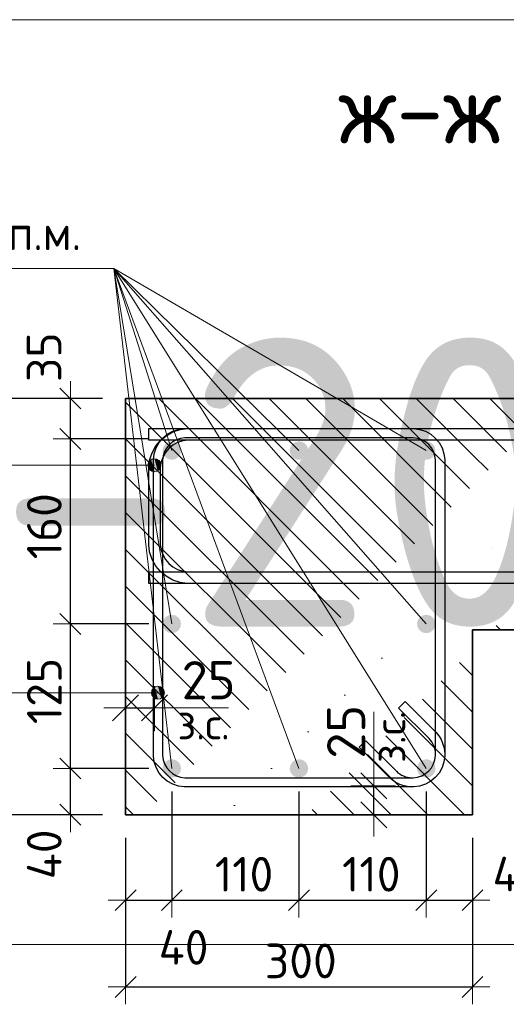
# Model space of a CAD drawing. Header units: metres. Extents: x -38 to 97, y -15 to 21.
# Tile 56 of 89: x 72.08 to 72.501, y 2.02 to 2.872. Entities that reach past the tile are written whole.
import ezdxf

# ---------------------------------------------------------------- set-up
doc = ezdxf.new("R2010")
doc.units = ezdxf.units.M
doc.header["$PDMODE"] = 65
for name, color, linetype, lineweight in [('XR$3$Арм. стержнями верхней зоны', 180, 'Continuous', 35), ('XR$3$Арм. стержнями нижней зоны', 180, 'Continuous', 35), ('XR$3$Арм.стержн. Арматура края', 96, 'Continuous', 35), ('XR$3$Арм.стержн. Хомут', 240, 'Continuous', 35), ('XR$3$Арм.стержн.горизонт. 1', 180, 'Continuous', 35), ('XR$3$Размерная линия (1)', 7, 'Continuous', 13), ('XR$3$Размерная линия_ общее', 7, 'Continuous', 13), ('XR$4$Текст_ примечание', 7, 'Continuous', 13)]:
    doc.layers.add(name, color=color, linetype=linetype, lineweight=lineweight)
doc.styles.add('ISOCPEUR', font='txt')
doc.dimstyles.new('DIMSTYLE_11', dxfattribs={"dimtxt": 0.033, "dimasz": 0.0375, "dimexe": 0, "dimexo": 0, "dimgap": 0.0165, "dimtad": 2, "dimdec": 0, "dimlfac": 1000, "dimrnd": 1, "dimzin": 12, "dimdsep": 46, "dimtxsty": 'ISOCPEUR', "dimblk1": 'ALL_ML_STRICH', "dimblk2": 'ALL_ML_STRICH', "dimsah": 1, "dimcen": 0, "dimclrd": 7, "dimclre": 256, "dimclrt": 7, "dimadec": 0, "dimazin": 0, "dimtfac": 1, "dimtdec": 0, "dimtix": 1, "dimtmove": 2, "dimatfit": 3, "dimfxl": 0, "dimtvp": 1.2, "dimtzin": 0, "dimlwd": 0, "dimlwe": -3, "dimarcsym": 0})
doc.dimstyles.new('DIMSTYLE_23', dxfattribs={"dimtxt": 0.03, "dimasz": 0.03, "dimexe": 0, "dimexo": 0, "dimgap": 0.015, "dimtad": 2, "dimdec": 0, "dimlfac": 1000, "dimrnd": 5, "dimzin": 12, "dimdsep": 46, "dimtxsty": 'ISOCPEUR', "dimblk1": 'ALL_ML_STRICH', "dimblk2": 'ALL_ML_STRICH', "dimsah": 1, "dimcen": 0, "dimclrd": 7, "dimclre": 256, "dimclrt": 7, "dimadec": 0, "dimazin": 0, "dimtfac": 1, "dimtdec": 0, "dimtix": 1, "dimtmove": 2, "dimatfit": 3, "dimfxl": 0, "dimtvp": 1.2, "dimtzin": 0, "dimlwd": 0, "dimlwe": -3, "dimarcsym": 0})
doc.dimstyles.new('DIMSTYLE_24', dxfattribs={"dimtxt": 0.03, "dimasz": 0.03, "dimexe": 0, "dimexo": 0, "dimgap": 0.015, "dimtad": 2, "dimdec": 0, "dimlfac": 1000, "dimrnd": 5, "dimzin": 12, "dimdsep": 46, "dimtxsty": 'ISOCPEUR', "dimblk1": 'ALL_ML_STRICH', "dimblk2": 'ALL_ML_STRICH', "dimsah": 1, "dimcen": 0, "dimclrd": 7, "dimclre": 256, "dimclrt": 7, "dimadec": 0, "dimazin": 0, "dimtfac": 1, "dimtdec": 0, "dimtix": 1, "dimtmove": 2, "dimatfit": 3, "dimfxl": 0, "dimtzin": 0, "dimlwd": 0, "dimlwe": -3, "dimarcsym": 0})
doc.dimstyles.new('DIMSTYLE_32', dxfattribs={"dimtxt": 0.03, "dimasz": 0.03, "dimexe": 0, "dimexo": 0, "dimgap": 0.015, "dimtad": 0, "dimdec": 0, "dimlfac": 1000, "dimrnd": 5, "dimzin": 12, "dimdsep": 46, "dimtxsty": 'ISOCPEUR', "dimblk1": 'ALL_ML_STRICH', "dimblk2": 'ALL_ML_STRICH', "dimsah": 1, "dimcen": 0, "dimclrd": 7, "dimclre": 256, "dimclrt": 7, "dimadec": 0, "dimazin": 0, "dimtfac": 1, "dimtdec": 0, "dimtix": 1, "dimtmove": 2, "dimatfit": 3, "dimfxl": 0, "dimtvp": 1.2, "dimtzin": 0, "dimlwd": 0, "dimlwe": -3, "dimarcsym": 0})
pattern_1 = [(135, (0, 0), (-0.031819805, -0.031819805), [0.4, -0.05, 0, -0.05]), (135, (-0.01591, -0.01591), (-0.031819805, -0.031819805), [0.8, -0.1, 0.1, -0.1])]

# ---------------------------------------------------------------- blocks, each defined once
blk = doc.blocks.new('ALL_ML_STRICH')
at = {"color": 0, "linetype": 'ByBlock', "lineweight": -2}
for p, q in [((0, -0.5), (0, 0.5)), ((-0.3, -0.3), (0.3, 0.3)), ((-1, 0), (0.5, 0))]:
    blk.add_line(p, q, dxfattribs=at)
blk = doc.blocks.new('*D98')
at = {"layer": 'DEFPOINTS', "color": 7, "linetype": 'Continuous', "lineweight": 13, "transparency": 33554687}
for p in [(72.34681, 2.20903), (72.35181, 2.18403), (72.3868, 2.18403)]:
    blk.add_point(p, dxfattribs=at)
at = {"layer": 'XR$3$Размерная линия_ общее', "color": 253, "linetype": 'Continuous', "lineweight": -2, "true_color": 0xa0a0a0, "transparency": 33554687}
for p, q in [((72.36681, 2.20903), (72.3868, 2.20903)), ((72.37181, 2.18403), (72.3868, 2.18403))]:
    blk.add_line(p, q, dxfattribs=at)
at = {"layer": 'XR$3$Размерная линия_ общее', "color": 7, "linetype": 'Continuous', "lineweight": -2, "transparency": 33554687}
blk.add_line((72.3868, 2.18403), (72.3868, 2.20903), dxfattribs=at)
at = {"layer": 'XR$3$Размерная линия_ общее', "color": 7, "linetype": 'Continuous', "lineweight": 13, "transparency": 33554687, "xscale": 0.0375, "yscale": 0.0375, "zscale": 0.0375}
for p, rotation in [((72.3868, 2.20903), 90), ((72.3868, 2.18403), 270)]:
    blk.add_blockref('ALL_ML_STRICH', p, dxfattribs=dict(at, rotation=rotation))
at = {"layer": 'XR$3$Размерная линия_ общее', "color": 7, "linetype": 'Continuous', "lineweight": 13, "transparency": 33554687, "insert": (72.38701, 2.22881), "char_height": 0.027, "width": 0.00135, "attachment_point": 1, "rotation": 90, "line_spacing_factor": 0.60241, "style": 'ISOCPEUR'}
blk.add_mtext('з.с.', dxfattribs=at)
at = {"layer": 'XR$3$Размерная линия_ общее', "color": 7, "linetype": 'Continuous', "lineweight": 13, "transparency": 33554687, "insert": (72.3628, 2.25576), "char_height": 0.033, "width": 0.066, "attachment_point": 5, "rotation": 90, "style": 'ISOCPEUR'}
blk.add_mtext('\\A1;{25}', dxfattribs=at)
blk = doc.blocks.new('*D237')
at = {"layer": 'DEFPOINTS', "color": 7, "linetype": 'Continuous', "lineweight": 13, "transparency": 33554687}
for p in [(72.17211, 2.18403), (72.47211, 2.18403), (72.17211, 2.03505)]:
    blk.add_point(p, dxfattribs=at)
at = {"layer": 'XR$3$Размерная линия (1)', "color": 9, "linetype": 'Continuous', "lineweight": -2, "true_color": 0xc7c7c7, "transparency": 33554687}
for p, q in [((72.17211, 2.16403), (72.17211, 2.03505)), ((72.47211, 2.16403), (72.47211, 2.03505))]:
    blk.add_line(p, q, dxfattribs=at)
at = {"layer": 'XR$3$Размерная линия (1)', "color": 7, "linetype": 'Continuous', "lineweight": -2, "transparency": 33554687}
blk.add_line((72.17211, 2.03505), (72.47211, 2.03505), dxfattribs=at)
at = {"layer": 'XR$3$Размерная линия (1)', "color": 7, "linetype": 'Continuous', "lineweight": 13, "transparency": 33554687, "xscale": 0.03, "yscale": 0.03, "zscale": 0.03, "rotation": 180}
blk.add_blockref('ALL_ML_STRICH', (72.17211, 2.03505), dxfattribs=at)
at = {"layer": 'XR$3$Размерная линия (1)', "color": 7, "linetype": 'Continuous', "lineweight": 13, "transparency": 33554687, "xscale": 0.03, "yscale": 0.03, "zscale": 0.03}
blk.add_blockref('ALL_ML_STRICH', (72.47211, 2.03505), dxfattribs=at)
at = {"layer": 'XR$3$Размерная линия (1)', "color": 7, "linetype": 'Continuous', "lineweight": 13, "transparency": 33554687, "insert": (72.32361, 2.05755), "char_height": 0.03, "width": 0.09, "attachment_point": 5, "style": 'ISOCPEUR'}
blk.add_mtext('\\A1;{300}', dxfattribs=at)
blk = doc.blocks.new('*D238')
at = {"layer": 'DEFPOINTS', "color": 7, "linetype": 'Continuous', "lineweight": 13, "transparency": 33554687}
for p in [(72.21203, 2.22403), (72.17211, 2.18403), (72.17211, 2.11005)]:
    blk.add_point(p, dxfattribs=at)
at = {"layer": 'XR$3$Размерная линия (1)', "color": 9, "linetype": 'Continuous', "lineweight": -2, "true_color": 0xc7c7c7, "transparency": 33554687}
for p, q in [((72.21203, 2.20403), (72.21203, 2.11005)), ((72.17211, 2.16403), (72.17211, 2.11005))]:
    blk.add_line(p, q, dxfattribs=at)
at = {"layer": 'XR$3$Размерная линия (1)', "color": 7, "linetype": 'Continuous', "lineweight": -2, "transparency": 33554687}
blk.add_line((72.17211, 2.11005), (72.21203, 2.11005), dxfattribs=at)
at = {"layer": 'XR$3$Размерная линия (1)', "color": 7, "linetype": 'Continuous', "lineweight": 13, "transparency": 33554687, "xscale": 0.03, "yscale": 0.03, "zscale": 0.03, "rotation": 180}
blk.add_blockref('ALL_ML_STRICH', (72.17211, 2.11005), dxfattribs=at)
at = {"layer": 'XR$3$Размерная линия (1)', "color": 7, "linetype": 'Continuous', "lineweight": 13, "transparency": 33554687, "xscale": 0.03, "yscale": 0.03, "zscale": 0.03}
blk.add_blockref('ALL_ML_STRICH', (72.21203, 2.11005), dxfattribs=at)
at = {"layer": 'XR$3$Размерная линия (1)', "color": 7, "linetype": 'Continuous', "lineweight": 13, "transparency": 33554687, "insert": (72.2222, 2.06933), "char_height": 0.03, "width": 0.06, "attachment_point": 5, "style": 'ISOCPEUR'}
blk.add_mtext('\\A1;{40}', dxfattribs=at)
blk = doc.blocks.new('*D239')
at = {"layer": 'DEFPOINTS', "color": 7, "linetype": 'Continuous', "lineweight": 13, "transparency": 33554687}
for p in [(72.21203, 2.22403), (72.32203, 2.22403), (72.21203, 2.11005)]:
    blk.add_point(p, dxfattribs=at)
at = {"layer": 'XR$3$Размерная линия (1)', "color": 9, "linetype": 'Continuous', "lineweight": -2, "true_color": 0xc7c7c7, "transparency": 33554687}
for p, q in [((72.21203, 2.20403), (72.21203, 2.11005)), ((72.32203, 2.20403), (72.32203, 2.11005))]:
    blk.add_line(p, q, dxfattribs=at)
at = {"layer": 'XR$3$Размерная линия (1)', "color": 7, "linetype": 'Continuous', "lineweight": -2, "transparency": 33554687}
blk.add_line((72.21203, 2.11005), (72.32203, 2.11005), dxfattribs=at)
at = {"layer": 'XR$3$Размерная линия (1)', "color": 7, "linetype": 'Continuous', "lineweight": 13, "transparency": 33554687, "xscale": 0.03, "yscale": 0.03, "zscale": 0.03, "rotation": 180}
blk.add_blockref('ALL_ML_STRICH', (72.21203, 2.11005), dxfattribs=at)
at = {"layer": 'XR$3$Размерная линия (1)', "color": 7, "linetype": 'Continuous', "lineweight": 13, "transparency": 33554687, "xscale": 0.03, "yscale": 0.03, "zscale": 0.03}
blk.add_blockref('ALL_ML_STRICH', (72.32203, 2.11005), dxfattribs=at)
at = {"layer": 'XR$3$Размерная линия (1)', "color": 7, "linetype": 'Continuous', "lineweight": 13, "transparency": 33554687, "insert": (72.27453, 2.13255), "char_height": 0.03, "width": 0.09, "attachment_point": 5, "style": 'ISOCPEUR'}
blk.add_mtext('\\A1;{110}', dxfattribs=at)
blk = doc.blocks.new('*D240')
at = {"layer": 'DEFPOINTS', "color": 7, "linetype": 'Continuous', "lineweight": 13, "transparency": 33554687}
for p in [(72.32203, 2.22403), (72.43211, 2.22403), (72.32203, 2.11005)]:
    blk.add_point(p, dxfattribs=at)
at = {"layer": 'XR$3$Размерная линия (1)', "color": 9, "linetype": 'Continuous', "lineweight": -2, "true_color": 0xc7c7c7, "transparency": 33554687}
for p, q in [((72.32203, 2.20403), (72.32203, 2.11005)), ((72.43211, 2.20403), (72.43211, 2.11005))]:
    blk.add_line(p, q, dxfattribs=at)
at = {"layer": 'XR$3$Размерная линия (1)', "color": 7, "linetype": 'Continuous', "lineweight": -2, "transparency": 33554687}
blk.add_line((72.32203, 2.11005), (72.43211, 2.11005), dxfattribs=at)
at = {"layer": 'XR$3$Размерная линия (1)', "color": 7, "linetype": 'Continuous', "lineweight": 13, "transparency": 33554687, "xscale": 0.03, "yscale": 0.03, "zscale": 0.03, "rotation": 180}
blk.add_blockref('ALL_ML_STRICH', (72.32203, 2.11005), dxfattribs=at)
at = {"layer": 'XR$3$Размерная линия (1)', "color": 7, "linetype": 'Continuous', "lineweight": 13, "transparency": 33554687, "xscale": 0.03, "yscale": 0.03, "zscale": 0.03}
blk.add_blockref('ALL_ML_STRICH', (72.43211, 2.11005), dxfattribs=at)
at = {"layer": 'XR$3$Размерная линия (1)', "color": 7, "linetype": 'Continuous', "lineweight": 13, "transparency": 33554687, "insert": (72.38457, 2.13255), "char_height": 0.03, "width": 0.09, "attachment_point": 5, "style": 'ISOCPEUR'}
blk.add_mtext('\\A1;{110}', dxfattribs=at)
blk = doc.blocks.new('*D241')
at = {"layer": 'DEFPOINTS', "color": 7, "linetype": 'Continuous', "lineweight": 13, "transparency": 33554687}
for p in [(72.43211, 2.22403), (72.47211, 2.18403), (72.43211, 2.11005)]:
    blk.add_point(p, dxfattribs=at)
at = {"layer": 'XR$3$Размерная линия (1)', "color": 9, "linetype": 'Continuous', "lineweight": -2, "true_color": 0xc7c7c7, "transparency": 33554687}
for p, q in [((72.43211, 2.20403), (72.43211, 2.11005)), ((72.47211, 2.16403), (72.47211, 2.11005))]:
    blk.add_line(p, q, dxfattribs=at)
at = {"layer": 'XR$3$Размерная линия (1)', "color": 7, "linetype": 'Continuous', "lineweight": -2, "transparency": 33554687}
blk.add_line((72.43211, 2.11005), (72.47211, 2.11005), dxfattribs=at)
at = {"layer": 'XR$3$Размерная линия (1)', "color": 7, "linetype": 'Continuous', "lineweight": 13, "transparency": 33554687, "xscale": 0.03, "yscale": 0.03, "zscale": 0.03, "rotation": 180}
blk.add_blockref('ALL_ML_STRICH', (72.43211, 2.11005), dxfattribs=at)
at = {"layer": 'XR$3$Размерная линия (1)', "color": 7, "linetype": 'Continuous', "lineweight": 13, "transparency": 33554687, "xscale": 0.03, "yscale": 0.03, "zscale": 0.03}
blk.add_blockref('ALL_ML_STRICH', (72.47211, 2.11005), dxfattribs=at)
at = {"layer": 'XR$3$Размерная линия (1)', "color": 7, "linetype": 'Continuous', "lineweight": 13, "transparency": 33554687, "insert": (72.51092, 2.13273), "char_height": 0.03, "width": 0.06, "attachment_point": 5, "style": 'ISOCPEUR'}
blk.add_mtext('\\A1;{40}', dxfattribs=at)
blk = doc.blocks.new('*D242')
at = {"layer": 'DEFPOINTS', "color": 7, "linetype": 'Continuous', "lineweight": 13, "transparency": 33554687}
for p in [(72.17211, 2.2764), (72.17211, 2.24142), (72.19711, 2.23642)]:
    blk.add_point(p, dxfattribs=at)
at = {"layer": 'XR$3$Размерная линия_ общее', "color": 253, "linetype": 'Continuous', "lineweight": -2, "true_color": 0xa0a0a0, "transparency": 33554687}
for p, q in [((72.17211, 2.26142), (72.17211, 2.2764)), ((72.19711, 2.25642), (72.19711, 2.2764))]:
    blk.add_line(p, q, dxfattribs=at)
at = {"layer": 'XR$3$Размерная линия_ общее', "color": 7, "linetype": 'Continuous', "lineweight": -2, "transparency": 33554687}
blk.add_line((72.17211, 2.2764), (72.19711, 2.2764), dxfattribs=at)
at = {"layer": 'XR$3$Размерная линия_ общее', "color": 7, "linetype": 'Continuous', "lineweight": 13, "transparency": 33554687, "xscale": 0.0375, "yscale": 0.0375, "zscale": 0.0375, "rotation": 180}
blk.add_blockref('ALL_ML_STRICH', (72.17211, 2.2764), dxfattribs=at)
at = {"layer": 'XR$3$Размерная линия_ общее', "color": 7, "linetype": 'Continuous', "lineweight": 13, "transparency": 33554687, "xscale": 0.0375, "yscale": 0.0375, "zscale": 0.0375}
blk.add_blockref('ALL_ML_STRICH', (72.19711, 2.2764), dxfattribs=at)
at = {"layer": 'XR$3$Размерная линия_ общее', "color": 7, "linetype": 'Continuous', "lineweight": 13, "transparency": 33554687, "insert": (72.24383, 2.3004), "char_height": 0.033, "width": 0.066, "attachment_point": 5, "style": 'ISOCPEUR'}
blk.add_mtext('\\A1;{25}', dxfattribs=at)
at = {"layer": 'XR$3$Размерная линия_ общее', "color": 7, "linetype": 'Continuous', "lineweight": 13, "transparency": 33554687, "insert": (72.21688, 2.27619), "char_height": 0.027, "width": 0.00135, "attachment_point": 1, "line_spacing_factor": 0.60241, "style": 'ISOCPEUR'}
blk.add_mtext('з.с.', dxfattribs=at)
blk = doc.blocks.new('*D243')
at = {"layer": 'DEFPOINTS', "color": 7, "linetype": 'Continuous', "lineweight": 13, "transparency": 33554687}
for p in [(72.21203, 2.22403), (72.12431, 2.18403), (72.17211, 2.18403)]:
    blk.add_point(p, dxfattribs=at)
at = {"layer": 'XR$3$Размерная линия (1)', "color": 9, "linetype": 'Continuous', "lineweight": -2, "true_color": 0xc7c7c7, "transparency": 33554687}
for p, q in [((72.19203, 2.22403), (72.12431, 2.22403)), ((72.15211, 2.18403), (72.12431, 2.18403))]:
    blk.add_line(p, q, dxfattribs=at)
at = {"layer": 'XR$3$Размерная линия (1)', "color": 7, "linetype": 'Continuous', "lineweight": -2, "transparency": 33554687}
blk.add_line((72.12431, 2.18403), (72.12431, 2.22403), dxfattribs=at)
at = {"layer": 'XR$3$Размерная линия (1)', "color": 7, "linetype": 'Continuous', "lineweight": 13, "transparency": 33554687, "xscale": 0.03, "yscale": 0.03, "zscale": 0.03}
for p, rotation in [((72.12431, 2.22403), 90), ((72.12431, 2.18403), 270)]:
    blk.add_blockref('ALL_ML_STRICH', p, dxfattribs=dict(at, rotation=rotation))
at = {"layer": 'XR$3$Размерная линия (1)', "color": 7, "linetype": 'Continuous', "lineweight": 13, "transparency": 33554687, "insert": (72.10172, 2.14972), "char_height": 0.03, "width": 0.06, "attachment_point": 5, "rotation": 90, "style": 'ISOCPEUR'}
blk.add_mtext('\\A1;{40}', dxfattribs=at)
blk = doc.blocks.new('*D244')
at = {"layer": 'DEFPOINTS', "color": 7, "linetype": 'Continuous', "lineweight": 13, "transparency": 33554687}
for p in [(72.21203, 2.34903), (72.12431, 2.22403), (72.21203, 2.22403)]:
    blk.add_point(p, dxfattribs=at)
at = {"layer": 'XR$3$Размерная линия (1)', "color": 9, "linetype": 'Continuous', "lineweight": -2, "true_color": 0xc7c7c7, "transparency": 33554687}
for p, q in [((72.19203, 2.34903), (72.12431, 2.34903)), ((72.19203, 2.22403), (72.12431, 2.22403))]:
    blk.add_line(p, q, dxfattribs=at)
at = {"layer": 'XR$3$Размерная линия (1)', "color": 7, "linetype": 'Continuous', "lineweight": -2, "transparency": 33554687}
blk.add_line((72.12431, 2.22403), (72.12431, 2.34903), dxfattribs=at)
at = {"layer": 'XR$3$Размерная линия (1)', "color": 7, "linetype": 'Continuous', "lineweight": 13, "transparency": 33554687, "xscale": 0.03, "yscale": 0.03, "zscale": 0.03}
for p, rotation in [((72.12431, 2.34903), 90), ((72.12431, 2.22403), 270)]:
    blk.add_blockref('ALL_ML_STRICH', p, dxfattribs=dict(at, rotation=rotation))
at = {"layer": 'XR$3$Размерная линия (1)', "color": 7, "linetype": 'Continuous', "lineweight": 13, "transparency": 33554687, "insert": (72.10181, 2.29103), "char_height": 0.03, "width": 0.09, "attachment_point": 5, "rotation": 90, "style": 'ISOCPEUR'}
blk.add_mtext('\\A1;{125}', dxfattribs=at)
blk = doc.blocks.new('*D245')
at = {"layer": 'DEFPOINTS', "color": 7, "linetype": 'Continuous', "lineweight": 13, "transparency": 33554687}
for p in [(72.21207, 2.50903), (72.12431, 2.34903), (72.21203, 2.34903)]:
    blk.add_point(p, dxfattribs=at)
at = {"layer": 'XR$3$Размерная линия (1)', "color": 9, "linetype": 'Continuous', "lineweight": -2, "true_color": 0xc7c7c7, "transparency": 33554687}
for p, q in [((72.19207, 2.50903), (72.12431, 2.50903)), ((72.19203, 2.34903), (72.12431, 2.34903))]:
    blk.add_line(p, q, dxfattribs=at)
at = {"layer": 'XR$3$Размерная линия (1)', "color": 7, "linetype": 'Continuous', "lineweight": -2, "transparency": 33554687}
blk.add_line((72.12431, 2.34903), (72.12431, 2.50903), dxfattribs=at)
at = {"layer": 'XR$3$Размерная линия (1)', "color": 7, "linetype": 'Continuous', "lineweight": 13, "transparency": 33554687, "xscale": 0.03, "yscale": 0.03, "zscale": 0.03}
for p, rotation in [((72.12431, 2.50903), 90), ((72.12431, 2.34903), 270)]:
    blk.add_blockref('ALL_ML_STRICH', p, dxfattribs=dict(at, rotation=rotation))
at = {"layer": 'XR$3$Размерная линия (1)', "color": 7, "linetype": 'Continuous', "lineweight": 13, "transparency": 33554687, "insert": (72.10181, 2.43353), "char_height": 0.03, "width": 0.09, "attachment_point": 5, "rotation": 90, "style": 'ISOCPEUR'}
blk.add_mtext('\\A1;{160}', dxfattribs=at)
blk = doc.blocks.new('*D246')
at = {"layer": 'DEFPOINTS', "color": 7, "linetype": 'Continuous', "lineweight": 13, "transparency": 33554687}
for p in [(72.17211, 2.54403), (72.12431, 2.50903), (72.21207, 2.50903)]:
    blk.add_point(p, dxfattribs=at)
at = {"layer": 'XR$3$Размерная линия (1)', "color": 9, "linetype": 'Continuous', "lineweight": -2, "true_color": 0xc7c7c7, "transparency": 33554687}
for p, q in [((72.15211, 2.54403), (72.12431, 2.54403)), ((72.19207, 2.50903), (72.12431, 2.50903))]:
    blk.add_line(p, q, dxfattribs=at)
at = {"layer": 'XR$3$Размерная линия (1)', "color": 7, "linetype": 'Continuous', "lineweight": -2, "transparency": 33554687}
blk.add_line((72.12431, 2.50903), (72.12431, 2.54403), dxfattribs=at)
at = {"layer": 'XR$3$Размерная линия (1)', "color": 7, "linetype": 'Continuous', "lineweight": 13, "transparency": 33554687, "xscale": 0.03, "yscale": 0.03, "zscale": 0.03}
for p, rotation in [((72.12431, 2.54403), 90), ((72.12431, 2.50903), 270)]:
    blk.add_blockref('ALL_ML_STRICH', p, dxfattribs=dict(at, rotation=rotation))
at = {"layer": 'XR$3$Размерная линия (1)', "color": 7, "linetype": 'Continuous', "lineweight": 13, "transparency": 33554687, "insert": (72.10157, 2.57977), "char_height": 0.03, "width": 0.06, "attachment_point": 5, "rotation": 90, "style": 'ISOCPEUR'}
blk.add_mtext('\\A1;{35}', dxfattribs=at)
blk = doc.blocks.new('*D247')
at = {"layer": 'DEFPOINTS', "color": 7, "linetype": 'Continuous', "lineweight": 13, "transparency": 33554687}
for p in [(72.17211, 2.54403), (72.03736, 2.18403), (72.17211, 2.18403)]:
    blk.add_point(p, dxfattribs=at)
at = {"layer": 'XR$3$Размерная линия (1)', "color": 9, "linetype": 'Continuous', "lineweight": -2, "true_color": 0xc7c7c7, "transparency": 33554687}
for p, q in [((72.15211, 2.54403), (72.03736, 2.54403)), ((72.15211, 2.18403), (72.03736, 2.18403))]:
    blk.add_line(p, q, dxfattribs=at)
at = {"layer": 'XR$3$Размерная линия (1)', "color": 7, "linetype": 'Continuous', "lineweight": -2, "transparency": 33554687}
blk.add_line((72.03736, 2.18403), (72.03736, 2.54403), dxfattribs=at)
at = {"layer": 'XR$3$Размерная линия (1)', "color": 7, "linetype": 'Continuous', "lineweight": 13, "transparency": 33554687, "xscale": 0.03, "yscale": 0.03, "zscale": 0.03}
for p, rotation in [((72.03736, 2.54403), 90), ((72.03736, 2.18403), 270)]:
    blk.add_blockref('ALL_ML_STRICH', p, dxfattribs=dict(at, rotation=rotation))
at = {"layer": 'XR$3$Размерная линия (1)', "color": 7, "linetype": 'Continuous', "lineweight": 13, "transparency": 33554687, "insert": (72.01486, 2.36553), "char_height": 0.03, "width": 0.09, "attachment_point": 5, "rotation": 90, "style": 'ISOCPEUR'}
blk.add_mtext('\\A1;{360}', dxfattribs=at)

msp = doc.modelspace()

# ---------------------------------------------------------------- hatches: boundary and pattern name
at = {"linetype": 'Continuous', "lineweight": 13, "transparency": 33554687}
h = msp.add_hatch(dxfattribs=at)
h.set_pattern_fill('__________540', scale=0.015, style=0, pattern_type=2)
h.set_pattern_definition(pattern_1)
h.paths.add_polyline_path([(72.47211, 2.54403), (72.17211, 2.54403), (72.17211, 2.18403), (72.47211, 2.18403)], flags=0)
at = {"linetype": 'Continuous', "lineweight": 25, "transparency": 33554687}
h = msp.add_hatch(dxfattribs=at)
h.set_pattern_fill('__________540', scale=0.015, style=0, pattern_type=2)
h.set_pattern_definition(pattern_1)
h.paths.add_polyline_path([(72.47211, 2.54403), (72.47211, 2.34403), (72.72626, 2.34403), (72.72626, 2.54403)], flags=0)
at = {"layer": 'XR$3$Арм.стержн. Арматура края', "linetype": 'Continuous', "lineweight": 13, "transparency": 33554687}
for points in [[(72.19219, 2.48356), (72.19219, 2.48918), (72.19141, 2.48637)], [(72.19219, 2.48918), (72.19422, 2.48153), (72.19422, 2.49121)], [(72.19219, 2.48918), (72.19219, 2.48356), (72.19422, 2.48153)], [(72.19422, 2.49121), (72.19703, 2.48074), (72.19703, 2.49199)], [(72.19422, 2.49121), (72.19422, 2.48153), (72.19703, 2.48074)], [(72.19703, 2.49199), (72.19703, 2.48074), (72.19984, 2.48153)], [(72.19703, 2.49199), (72.19984, 2.48153), (72.19984, 2.49121)], [(72.19984, 2.49121), (72.19984, 2.48153), (72.20187, 2.48356)], [(72.19984, 2.49121), (72.20187, 2.48356), (72.20187, 2.48918)], [(72.20187, 2.48918), (72.20187, 2.48356), (72.20266, 2.48637)]]:
    msp.add_hatch(color=7, dxfattribs=at).paths.add_polyline_path(points)
at = {"layer": 'XR$3$Арм.стержн. Хомут', "linetype": 'Continuous', "lineweight": 13, "transparency": 33554687}
for points in [[(72.19523, 2.28675), (72.19523, 2.29237), (72.19445, 2.28956)], [(72.19523, 2.29237), (72.19726, 2.28472), (72.19726, 2.2944)], [(72.19523, 2.29237), (72.19523, 2.28675), (72.19726, 2.28472)], [(72.19726, 2.2944), (72.20007, 2.28393), (72.20007, 2.29518)], [(72.19726, 2.2944), (72.19726, 2.28472), (72.20007, 2.28393)], [(72.20007, 2.29518), (72.20007, 2.28393), (72.20288, 2.28472)], [(72.20007, 2.29518), (72.20288, 2.28472), (72.20288, 2.2944)], [(72.20288, 2.2944), (72.20288, 2.28472), (72.20491, 2.28675)], [(72.20288, 2.2944), (72.20491, 2.28675), (72.20491, 2.29237)], [(72.20491, 2.29237), (72.20491, 2.28675), (72.2057, 2.28956)]]:
    msp.add_hatch(color=7, dxfattribs=at).paths.add_polyline_path(points)
at = {"layer": 'XR$3$Арм.стержн.горизонт. 1', "linetype": 'Continuous', "lineweight": 50, "transparency": 33554687}
for points in [[(72.22007, 2.49903), (72.21946, 2.5021), (72.21773, 2.50469), (72.21513, 2.50642), (72.21207, 2.50703), (72.20901, 2.50642), (72.20641, 2.50469), (72.20468, 2.5021), (72.20407, 2.49903), (72.20468, 2.49597), (72.20641, 2.49338), (72.20901, 2.49164), (72.21207, 2.49103), (72.21513, 2.49164), (72.21773, 2.49338), (72.21946, 2.49597)], [(72.32999, 2.49903), (72.32939, 2.5021), (72.32765, 2.50469), (72.32506, 2.50642), (72.32199, 2.50703), (72.31893, 2.50642), (72.31634, 2.50469), (72.3146, 2.5021), (72.31399, 2.49903), (72.3146, 2.49597), (72.31634, 2.49338), (72.31893, 2.49164), (72.32199, 2.49103), (72.32506, 2.49164), (72.32765, 2.49338), (72.32939, 2.49597)], [(72.44007, 2.49903), (72.43946, 2.5021), (72.43773, 2.50469), (72.43513, 2.50642), (72.43207, 2.50703), (72.42901, 2.50642), (72.42641, 2.50469), (72.42468, 2.5021), (72.42407, 2.49903), (72.42468, 2.49597), (72.42641, 2.49338), (72.42901, 2.49164), (72.43207, 2.49103), (72.43513, 2.49164), (72.43773, 2.49338), (72.43946, 2.49597)], [(72.22003, 2.34903), (72.21942, 2.3521), (72.21769, 2.35469), (72.21509, 2.35642), (72.21203, 2.35703), (72.20897, 2.35642), (72.20638, 2.35469), (72.20464, 2.3521), (72.20403, 2.34903), (72.20464, 2.34597), (72.20638, 2.34338), (72.20897, 2.34164), (72.21203, 2.34103), (72.21509, 2.34164), (72.21769, 2.34338), (72.21942, 2.34597)], [(72.44011, 2.34903), (72.4395, 2.3521), (72.43777, 2.35469), (72.43517, 2.35642), (72.43211, 2.35703), (72.42905, 2.35642), (72.42645, 2.35469), (72.42472, 2.3521), (72.42411, 2.34903), (72.42472, 2.34597), (72.42645, 2.34338), (72.42905, 2.34164), (72.43211, 2.34103), (72.43517, 2.34164), (72.43777, 2.34338), (72.4395, 2.34597)], [(72.22003, 2.22403), (72.21942, 2.2271), (72.21769, 2.22969), (72.21509, 2.23142), (72.21203, 2.23203), (72.20897, 2.23142), (72.20638, 2.22969), (72.20464, 2.2271), (72.20403, 2.22403), (72.20464, 2.22097), (72.20638, 2.21838), (72.20897, 2.21664), (72.21203, 2.21603), (72.21509, 2.21664), (72.21769, 2.21838), (72.21942, 2.22097)], [(72.33003, 2.22403), (72.32942, 2.2271), (72.32769, 2.22969), (72.32509, 2.23142), (72.32203, 2.23203), (72.31897, 2.23142), (72.31638, 2.22969), (72.31464, 2.2271), (72.31403, 2.22403), (72.31464, 2.22097), (72.31638, 2.21838), (72.31897, 2.21664), (72.32203, 2.21603), (72.32509, 2.21664), (72.32769, 2.21838), (72.32942, 2.22097)], [(72.44011, 2.22403), (72.4395, 2.2271), (72.43777, 2.22969), (72.43517, 2.23142), (72.43211, 2.23203), (72.42905, 2.23142), (72.42645, 2.22969), (72.42472, 2.2271), (72.42411, 2.22403), (72.42472, 2.22097), (72.42645, 2.21838), (72.42905, 2.21664), (72.43211, 2.21603), (72.43517, 2.21664), (72.43777, 2.21838), (72.4395, 2.22097)]]:
    msp.add_hatch(color=7, dxfattribs=at).paths.add_polyline_path(points)

# ---------------------------------------------------------------- linework, layer by layer
at = {"color": 7, "linetype": 'Continuous', "lineweight": 35, "transparency": 33554687}
for p, q in [((72.17211, 2.54403), (72.17211, 2.18403)), ((72.47211, 2.54403), (72.17211, 2.54403)), ((72.72626, 2.54403), (72.47211, 2.54403)), ((72.47211, 2.18403), (72.47211, 2.34403)), ((72.47211, 2.34403), (72.72626, 2.34403)), ((72.17211, 2.18403), (72.47211, 2.18403))]:
    msp.add_line(p, q, dxfattribs=at)
at = {"color": 7, "linetype": 'Continuous', "lineweight": 13, "transparency": 33554687}
for p, q in [((72.19711, 2.2764), (72.26111, 2.2764)), ((72.3868, 2.20903), (72.3868, 2.27303))]:
    msp.add_line(p, q, dxfattribs=at)
at = {"layer": 'XR$3$Арм. стержнями верхней зоны', "color": 4, "linetype": 'Continuous', "lineweight": 25, "transparency": 33554687}
msp.add_lwpolyline([(72.19209, 2.51803), (72.73126, 2.51803), (72.73126, 2.50803), (72.19209, 2.50803), (72.19209, 2.51803)], dxfattribs=at)
at = {"layer": 'XR$3$Арм. стержнями нижней зоны', "color": 4, "linetype": 'Continuous', "lineweight": 25, "transparency": 33554687}
msp.add_lwpolyline([(72.19206, 2.39403), (72.73126, 2.39403), (72.73126, 2.38403), (72.19206, 2.38403), (72.19206, 2.39403)], dxfattribs=at)
at = {"layer": 'XR$3$Арм.стержн. Арматура края', "color": 7, "linetype": 'Continuous', "lineweight": 13, "transparency": 33554687}
for p, q in [((72.19703, 2.49199), (72.19703, 2.49199)), ((72.03065, 2.48637), (72.19703, 2.48637)), ((72.19141, 2.48637), (72.19141, 2.48637)), ((72.19703, 2.48074), (72.19703, 2.48074)), ((72.20266, 2.48637), (72.20266, 2.48637))]:
    msp.add_line(p, q, dxfattribs=at)
at = {"layer": 'XR$3$Арм.стержн. Арматура края', "color": 4, "linetype": 'Continuous', "lineweight": 25, "transparency": 33554687}
for points in [[(72.69203, 2.38403), (72.22538, 2.38403), (72.21928, 2.38488), (72.21293, 2.38698), (72.20708, 2.39025), (72.20227, 2.39427), (72.19825, 2.39908), (72.19497, 2.40493), (72.19288, 2.41128), (72.19203, 2.41738), (72.19203, 2.48469), (72.19288, 2.49079), (72.19497, 2.49714), (72.19825, 2.50298), (72.20227, 2.5078), (72.20708, 2.51182), (72.21293, 2.51509), (72.21928, 2.51718), (72.22538, 2.51803), (72.69203, 2.51803)], [(72.69203, 2.50803), (72.22607, 2.50803), (72.22155, 2.5074), (72.21697, 2.5059), (72.21278, 2.50355), (72.20937, 2.5007), (72.20652, 2.49729), (72.20417, 2.49309), (72.20266, 2.48851), (72.20203, 2.48399), (72.20203, 2.41807), (72.20266, 2.41355), (72.20417, 2.40898), (72.20652, 2.40478), (72.20937, 2.40137), (72.21278, 2.39852), (72.21697, 2.39617), (72.22155, 2.39466), (72.22607, 2.39403), (72.69203, 2.39403)]]:
    msp.add_lwpolyline(points, dxfattribs=at)
at = {"layer": 'XR$3$Арм.стержн. Арматура края', "color": 7, "linetype": 'Continuous', "lineweight": 13, "transparency": 33554687}
msp.add_circle((72.19703, 2.48637), 0.00563, dxfattribs=at)
at = {"layer": 'XR$3$Арм.стержн. Хомут', "color": 7, "linetype": 'Continuous', "lineweight": 13, "transparency": 33554687}
for p, q in [((72.20007, 2.29518), (72.20007, 2.29518)), ((72.03758, 2.28956), (72.20007, 2.28956)), ((72.19445, 2.28956), (72.19445, 2.28956)), ((72.20007, 2.28393), (72.20007, 2.28393)), ((72.2057, 2.28956), (72.2057, 2.28956))]:
    msp.add_line(p, q, dxfattribs=at)
at = {"layer": 'XR$3$Арм.стержн. Хомут', "color": 40, "linetype": 'Continuous', "lineweight": 25, "transparency": 33554687}
msp.add_lwpolyline([(72.3798, 2.24805), (72.40624, 2.22162), (72.40766, 2.22039), (72.40918, 2.21929), (72.41079, 2.21834), (72.41246, 2.21756), (72.41418, 2.21694), (72.41599, 2.21647), (72.41785, 2.21617), (72.41973, 2.21603), (72.42088, 2.21603), (72.42449, 2.21654), (72.42816, 2.21774), (72.43151, 2.21962), (72.43424, 2.2219), (72.43652, 2.22463), (72.4384, 2.22799), (72.43961, 2.23165), (72.44011, 2.23526), (72.44011, 2.4908), (72.43961, 2.49442), (72.4384, 2.49808), (72.43652, 2.50144), (72.43424, 2.50416), (72.43151, 2.50644), (72.42816, 2.50832), (72.42449, 2.50953), (72.42088, 2.51003), (72.2233, 2.51003), (72.21969, 2.50953), (72.21602, 2.50832), (72.21267, 2.50644), (72.20994, 2.50416), (72.20766, 2.50144), (72.20578, 2.49808), (72.20457, 2.49442), (72.20407, 2.4908), (72.20407, 2.23526), (72.20457, 2.23165), (72.20578, 2.22799), (72.20766, 2.22463), (72.20994, 2.2219), (72.21267, 2.21962), (72.21602, 2.21774), (72.21969, 2.21654), (72.2233, 2.21603), (72.42088, 2.21603), (72.42449, 2.21654), (72.42816, 2.21774), (72.43151, 2.21962), (72.43424, 2.2219), (72.43652, 2.22463), (72.4384, 2.22799), (72.43961, 2.23165), (72.44011, 2.23526), (72.44011, 2.23642), (72.43998, 2.2383), (72.43968, 2.24015), (72.43921, 2.24196), (72.43858, 2.24369), (72.4378, 2.24535), (72.43685, 2.24696), (72.43576, 2.24848), (72.43452, 2.24991), (72.40809, 2.27634), (72.41374, 2.282), (72.44038, 2.25536), (72.44203, 2.25346), (72.44356, 2.25134), (72.44489, 2.24908), (72.44598, 2.24675), (72.44686, 2.24433), (72.44751, 2.2418), (72.44793, 2.23922), (72.44811, 2.2367), (72.44811, 2.23471), (72.44743, 2.22983), (72.44575, 2.22475), (72.44314, 2.22007), (72.43992, 2.21622), (72.43607, 2.21301), (72.43139, 2.21039), (72.42631, 2.20871), (72.42143, 2.20803), (72.22275, 2.20803), (72.21787, 2.20871), (72.21279, 2.21039), (72.20811, 2.21301), (72.20426, 2.21622), (72.20104, 2.22007), (72.19842, 2.22475), (72.19675, 2.22983), (72.19607, 2.23471), (72.19607, 2.49136), (72.19675, 2.49624), (72.19842, 2.50132), (72.20104, 2.50599), (72.20426, 2.50984), (72.20811, 2.51306), (72.21279, 2.51568), (72.21787, 2.51735), (72.22275, 2.51803), (72.42143, 2.51803), (72.42631, 2.51735), (72.43139, 2.51568), (72.43607, 2.51306), (72.43992, 2.50984), (72.44314, 2.50599), (72.44575, 2.50132), (72.44743, 2.49624), (72.44811, 2.49136), (72.44811, 2.23471), (72.44743, 2.22983), (72.44575, 2.22475), (72.44314, 2.22007), (72.43992, 2.21622), (72.43607, 2.21301), (72.43139, 2.21039), (72.42631, 2.20871), (72.42143, 2.20803), (72.41944, 2.20803), (72.41692, 2.20821), (72.41435, 2.20863), (72.41181, 2.20929), (72.40939, 2.21016), (72.40706, 2.21125), (72.4048, 2.21258), (72.40269, 2.21411), (72.40078, 2.21577), (72.37415, 2.2424), (72.3798, 2.24805)], dxfattribs=at)
msp.add_lwpolyline([(72.3798, 2.24805), (72.40624, 2.22162), (72.40766, 2.22039), (72.40918, 2.21929), (72.41079, 2.21834), (72.41246, 2.21756), (72.41418, 2.21694), (72.41599, 2.21647), (72.41785, 2.21617), (72.41973, 2.21603), (72.42088, 2.21603), (72.42449, 2.21654), (72.42816, 2.21774), (72.43151, 2.21962), (72.43424, 2.2219), (72.43652, 2.22463), (72.4384, 2.22799), (72.43961, 2.23165), (72.44011, 2.23526), (72.44011, 2.4908), (72.43961, 2.49442), (72.4384, 2.49808), (72.43652, 2.50144), (72.43424, 2.50416), (72.43151, 2.50644), (72.42816, 2.50832), (72.42449, 2.50953), (72.42088, 2.51003), (72.2233, 2.51003), (72.21969, 2.50953), (72.21602, 2.50832), (72.21267, 2.50644), (72.20994, 2.50416), (72.20766, 2.50144), (72.20578, 2.49808), (72.20457, 2.49442), (72.20407, 2.4908), (72.20407, 2.23526), (72.20457, 2.23165), (72.20578, 2.22799), (72.20766, 2.22463), (72.20994, 2.2219), (72.21267, 2.21962), (72.21602, 2.21774), (72.21969, 2.21654), (72.2233, 2.21603), (72.42088, 2.21603), (72.42449, 2.21654), (72.42816, 2.21774), (72.43151, 2.21962), (72.43424, 2.2219), (72.43652, 2.22463), (72.4384, 2.22799), (72.43961, 2.23165), (72.44011, 2.23526), (72.44011, 2.23642), (72.43998, 2.2383), (72.43968, 2.24015), (72.43921, 2.24196), (72.43858, 2.24369), (72.4378, 2.24535), (72.43685, 2.24696), (72.43576, 2.24848), (72.43452, 2.24991), (72.40809, 2.27634), (72.41374, 2.282), (72.44038, 2.25536), (72.44203, 2.25346), (72.44356, 2.25134), (72.44489, 2.24908), (72.44598, 2.24675), (72.44686, 2.24433), (72.44751, 2.2418), (72.44793, 2.23922), (72.44811, 2.2367), (72.44811, 2.23471), (72.44743, 2.22983), (72.44575, 2.22475), (72.44314, 2.22007), (72.43992, 2.21622), (72.43607, 2.21301), (72.43139, 2.21039), (72.42631, 2.20871), (72.42143, 2.20803), (72.22275, 2.20803), (72.21787, 2.20871), (72.21279, 2.21039), (72.20811, 2.21301), (72.20426, 2.21622), (72.20104, 2.22007), (72.19842, 2.22475), (72.19675, 2.22983), (72.19607, 2.23471), (72.19607, 2.49136), (72.19675, 2.49624), (72.19842, 2.50132), (72.20104, 2.50599), (72.20426, 2.50984), (72.20811, 2.51306), (72.21279, 2.51568), (72.21787, 2.51735), (72.22275, 2.51803), (72.42143, 2.51803), (72.42631, 2.51735), (72.43139, 2.51568), (72.43607, 2.51306), (72.43992, 2.50984), (72.44314, 2.50599), (72.44575, 2.50132), (72.44743, 2.49624), (72.44811, 2.49136), (72.44811, 2.23471), (72.44743, 2.22983), (72.44575, 2.22475), (72.44314, 2.22007), (72.43992, 2.21622), (72.43607, 2.21301), (72.43139, 2.21039), (72.42631, 2.20871), (72.42143, 2.20803), (72.41944, 2.20803), (72.41692, 2.20821), (72.41435, 2.20863), (72.41181, 2.20929), (72.40939, 2.21016), (72.40706, 2.21125), (72.4048, 2.21258), (72.40269, 2.21411), (72.40078, 2.21577), (72.37415, 2.2424), (72.3798, 2.24805)], dxfattribs=at)
at = {"layer": 'XR$3$Арм.стержн. Хомут', "color": 7, "linetype": 'Continuous', "lineweight": 13, "transparency": 33554687}
msp.add_circle((72.20007, 2.28956), 0.00563, dxfattribs=at)
at = {"layer": 'XR$3$Арм.стержн.горизонт. 1', "color": 7, "linetype": 'Continuous', "lineweight": 13, "transparency": 33554687}
for p, q in [((71.93584, 2.65643), (72.16184, 2.65643)), ((72.16184, 2.65643), (72.43211, 2.22403)), ((72.16184, 2.65643), (72.32199, 2.49903)), ((72.16184, 2.65643), (72.21203, 2.22403)), ((72.16184, 2.65643), (72.43211, 2.34903)), ((72.16184, 2.65643), (72.21207, 2.49903)), ((72.16184, 2.65643), (72.43207, 2.49903)), ((72.16184, 2.65643), (72.32203, 2.22403)), ((72.16184, 2.65643), (72.21203, 2.34903))]:
    msp.add_line(p, q, dxfattribs=at)
at = {"layer": 'XR$4$Текст_ примечание', "color": 7, "linetype": 'Continuous', "lineweight": 13, "transparency": 33554687}
for p, q in [((86.41979, 2.87171), (67.91979, 2.87171)), ((86.41979, 2.07171), (67.91979, 2.07171))]:
    msp.add_line(p, q, dxfattribs=at)

# ---------------------------------------------------------------- texts
at = {"color": 7, "linetype": 'Continuous', "lineweight": 13, "transparency": 33554687, "insert": (72.4968, 2.76454), "char_height": 0.06, "width": 0.1777778, "attachment_point": 9, "style": 'ISOCPEUR'}
msp.add_mtext('\\A1;{\\fISOCPEUR|i0|b0;\\H0.060000;\\W1.000000;\\C7;ж-ж}\\P', dxfattribs=at)
at = {"layer": 'XR$3$Арм.стержн.горизонт. 1', "color": 7, "linetype": 'Continuous', "lineweight": 25, "transparency": 33554687, "insert": (71.95584, 2.67243), "char_height": 0.03, "width": 0.199983, "attachment_point": 7, "style": 'ISOCPEUR'}
msp.add_mtext('\\W0.94;ø16 L=п.м.', dxfattribs=at)
at = {"layer": 'XR$4$Текст_ примечание', "color": 7, "linetype": 'Continuous', "lineweight": 35, "transparency": 33554687, "insert": (70.35063, 2.34671), "char_height": 0.25, "width": 2.7437149, "attachment_point": 7, "style": 'ISOCPEUR'}
msp.add_mtext('\\W0.96;ГОСТ 34028-2016', dxfattribs=at)

# ---------------------------------------------------------------- dimensions: what is measured, and where the dimension line sits
at = {"layer": 'XR$3$Размерная линия (1)', "color": 7, "linetype": 'Continuous', "lineweight": 13, "transparency": 33554687}
for base, p1, p2, dimstyle, picture, middle in [((72.12431, 2.54403), (72.19207, 2.50903), (72.15211, 2.54403), 'DIMSTYLE_23', '*D246', (72.10157, 2.57977)), ((72.03736, 2.54403), (72.15211, 2.18403), (72.15211, 2.54403), 'DIMSTYLE_24', '*D247', (72.01486, 2.36553)), ((72.12431, 2.50903), (72.19203, 2.34903), (72.19207, 2.50903), 'DIMSTYLE_24', '*D245', (72.10181, 2.43353)), ((72.12431, 2.34903), (72.19203, 2.22403), (72.19203, 2.34903), 'DIMSTYLE_24', '*D244', (72.10181, 2.29103)), ((72.12431, 2.22403), (72.15211, 2.18403), (72.19203, 2.22403), 'DIMSTYLE_23', '*D243', (72.10172, 2.14972))]:
    dim = msp.add_linear_dim(base=base, p1=p1, p2=p2, angle=90, dimstyle=dimstyle, override={"dimpost": '<>', "dimclrd": 7, "dimclre": 9, "dimclrt": 7, "dimlwd": 0, "dimlwe": 65533}, dxfattribs=at)
    dim.commit()
    dim.dimension.update_dxf_attribs({"geometry": picture, "text_midpoint": middle, "dimtype": 160})
for base, p1, p2, dimstyle, picture, middle in [((72.21203, 2.11005), (72.17211, 2.16403), (72.21203, 2.20403), 'DIMSTYLE_32', '*D238', (72.2222, 2.06933)), ((72.32203, 2.11005), (72.21203, 2.20403), (72.32203, 2.20403), 'DIMSTYLE_24', '*D239', (72.27453, 2.13255)), ((72.43211, 2.11005), (72.32203, 2.20403), (72.43211, 2.20403), 'DIMSTYLE_24', '*D240', (72.38457, 2.13255)), ((72.47211, 2.11005), (72.43211, 2.20403), (72.47211, 2.16403), 'DIMSTYLE_23', '*D241', (72.51092, 2.13273)), ((72.47211, 2.03505), (72.17211, 2.16403), (72.47211, 2.16403), 'DIMSTYLE_24', '*D237', (72.32361, 2.05755))]:
    dim = msp.add_linear_dim(base=base, p1=p1, p2=p2, dimstyle=dimstyle, override={"dimpost": '<>', "dimclrd": 7, "dimclre": 9, "dimclrt": 7, "dimlwd": 0, "dimlwe": 65533}, dxfattribs=at)
    dim.commit()
    dim.dimension.update_dxf_attribs({"geometry": picture, "text_midpoint": middle, "dimtype": 160})
at = {"layer": 'XR$3$Размерная линия_ общее', "color": 7, "linetype": 'Continuous', "lineweight": 13, "transparency": 33554687}
dim = msp.add_linear_dim(base=(72.19711, 2.2764), p1=(72.17211, 2.26142), p2=(72.19711, 2.25642), text='<>\\Xз.с.', dimstyle='DIMSTYLE_11', override={"dimpost": '<>', "dimclrd": 7, "dimclre": 253, "dimclrt": 7, "dimlwd": 0, "dimlwe": 65533}, dxfattribs=at)
dim.commit()
dim.dimension.update_dxf_attribs({"geometry": '*D242', "text_midpoint": (72.24383, 2.3004), "dimtype": 160})
dim = msp.add_linear_dim(base=(72.3868, 2.20903), p1=(72.37181, 2.18403), p2=(72.36681, 2.20903), angle=90, text='<>\\Xз.с.', dimstyle='DIMSTYLE_11', override={"dimpost": '<>', "dimclrd": 7, "dimclre": 253, "dimclrt": 7, "dimlwd": 0, "dimlwe": 65533}, dxfattribs=at)
dim.commit()
dim.dimension.update_dxf_attribs({"geometry": '*D98', "text_midpoint": (72.3628, 2.25576), "dimtype": 160})

doc.saveas('drawing.dxf')
